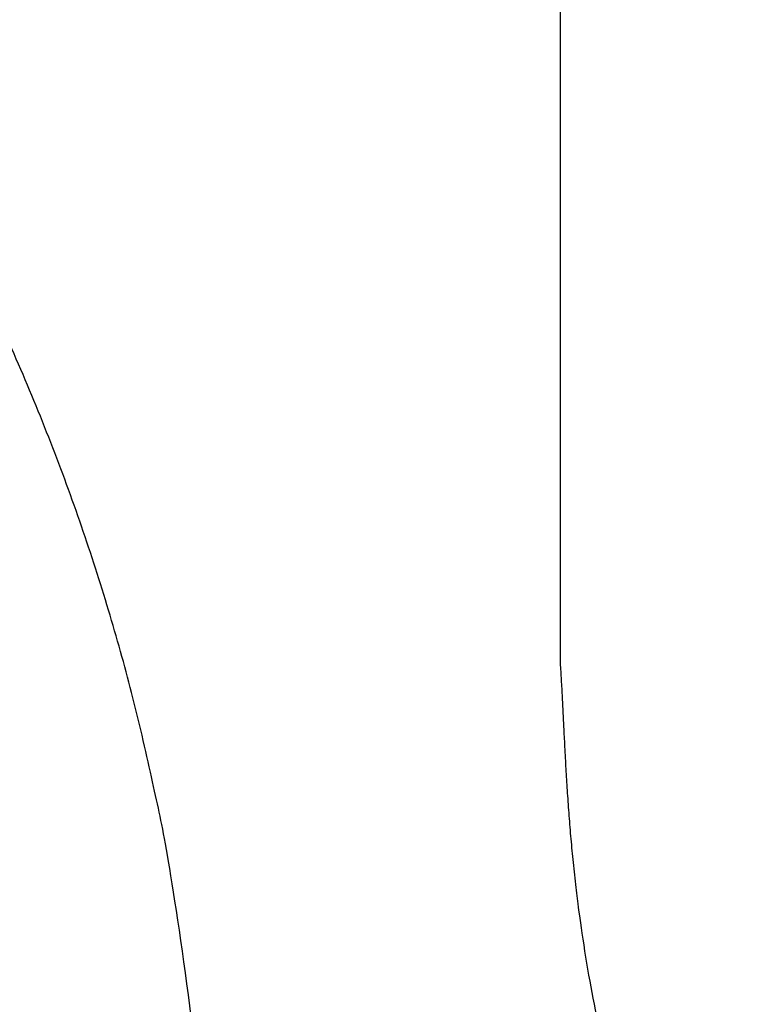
# Model space of a CAD drawing. Header units: inches. Extents: x 12 to 564, y 10 to 374.
# Tile 114 of 159: x 291.978 to 292.636, y 147.343 to 148.215. Entities that reach past the tile are written whole.
import ezdxf

# ---------------------------------------------------------------- set-up
doc = ezdxf.new("R2010")
doc.units = ezdxf.units.IN
doc.header["$LTSCALE"] = 16
doc.header["$MEASUREMENT"] = 0
doc.layers.add('Visible (ANSI)', color=7, linetype='Continuous', lineweight=30)

msp = doc.modelspace()

# ---------------------------------------------------------------- linework, layer by layer
at = {"layer": 'Visible (ANSI)'}
msp.add_line((292.45661, 150.14439), (292.45661, 147.64493), dxfattribs=at)
for points, knots in [([(292.13398, 151.03945), (291.7807, 151.39432), (291.66447, 151.44744), (291.41248, 151.64957), (290.85086, 151.91535), (290.36677, 152.05941), (290.01668, 152.12802), (289.50533, 152.16484), (289.12515, 152.14347), (288.8773, 152.11203), (288.29851, 151.99066), (287.33466, 151.4424), (286.9384, 150.76604), (286.75144, 150.14658), (286.72667, 149.38821), (286.99877, 148.71675), (287.29724, 148.28014), (288.14846, 147.73895), (288.54058, 147.60612), (289.23509, 147.38181), (289.65202, 147.19241), (289.79972, 147.09939), (289.90491, 147.01649), (289.93345, 146.84694), (289.88885, 146.70157), (289.73696, 146.5556), (289.28869, 146.48658), (289.05586, 146.54819), (288.69759, 146.6619), (288.26803, 146.86321), (287.90822, 147.14065), (287.73852, 147.34296), (287.53367, 147.55721)], [0, 0, 0, 0, 0, 0.074085, 0.10269, 0.133689, 0.166789, 0.198605, 0.227525, 0.257011, 0.291036, 0.329253, 0.371353, 0.415238, 0.455897, 0.49478, 0.535381, 0.575032, 0.615341, 0.653817, 0.68539, 0.711701, 0.732002, 0.74928, 0.767324, 0.789255, 0.813362, 0.840082, 0.868741, 0.89688, 0.925496, 1, 1, 1, 1, 1]), ([(286.36815, 145.83881), (286.69181, 145.59562), (286.95494, 145.13443), (288.25679, 144.6341), (289.1185, 144.50661), (290.13005, 144.57381), (290.80549, 144.88429), (291.55423, 145.32424), (292.02933, 146.18844), (292.12904, 146.64602), (292.1694, 147.07515), (292.09452, 147.84931), (291.57159, 148.61095), (291.11223, 148.88611), (290.79783, 149.09611), (290.06503, 149.34436), (289.73137, 149.47967), (289.31128, 149.63248), (289.17944, 149.7094), (289.00736, 149.80955), (288.97302, 149.9524), (288.99233, 150.05398), (289.05363, 150.15709), (289.22652, 150.22084), (289.467, 150.25614), (289.64664, 150.25384), (290.07602, 150.15294), (290.53763, 149.93379), (290.79943, 149.68952), (291.00065, 149.46877), (291.10922, 149.36218)], [0, 0, 0, 0, 0, 0.10799, 0.154721, 0.201248, 0.247091, 0.294045, 0.337267, 0.377116, 0.415858, 0.45491, 0.494636, 0.534659, 0.574371, 0.610519, 0.645384, 0.677289, 0.703629, 0.725704, 0.744084, 0.7613, 0.778537, 0.797355, 0.818035, 0.842792, 0.870677, 0.899937, 0.930619, 1, 1, 1, 1, 1]), ([(292.45661, 147.64493), (292.46384, 147.5426), (292.45848, 147.3259), (292.59309, 146.96723), (292.82171, 146.58328), (293.23038, 146.24543), (293.7142, 146.06035), (293.94018, 146.05722), (294.20687, 146.05518)], [-1, -1, -1, -1, -1, -0.731413, -0.604115, -0.468846, -0.333858, 0, 0, 0, 0, 0])]:
    msp.add_open_spline(points, degree=4, knots=knots, dxfattribs=at)

doc.saveas('drawing.dxf')
